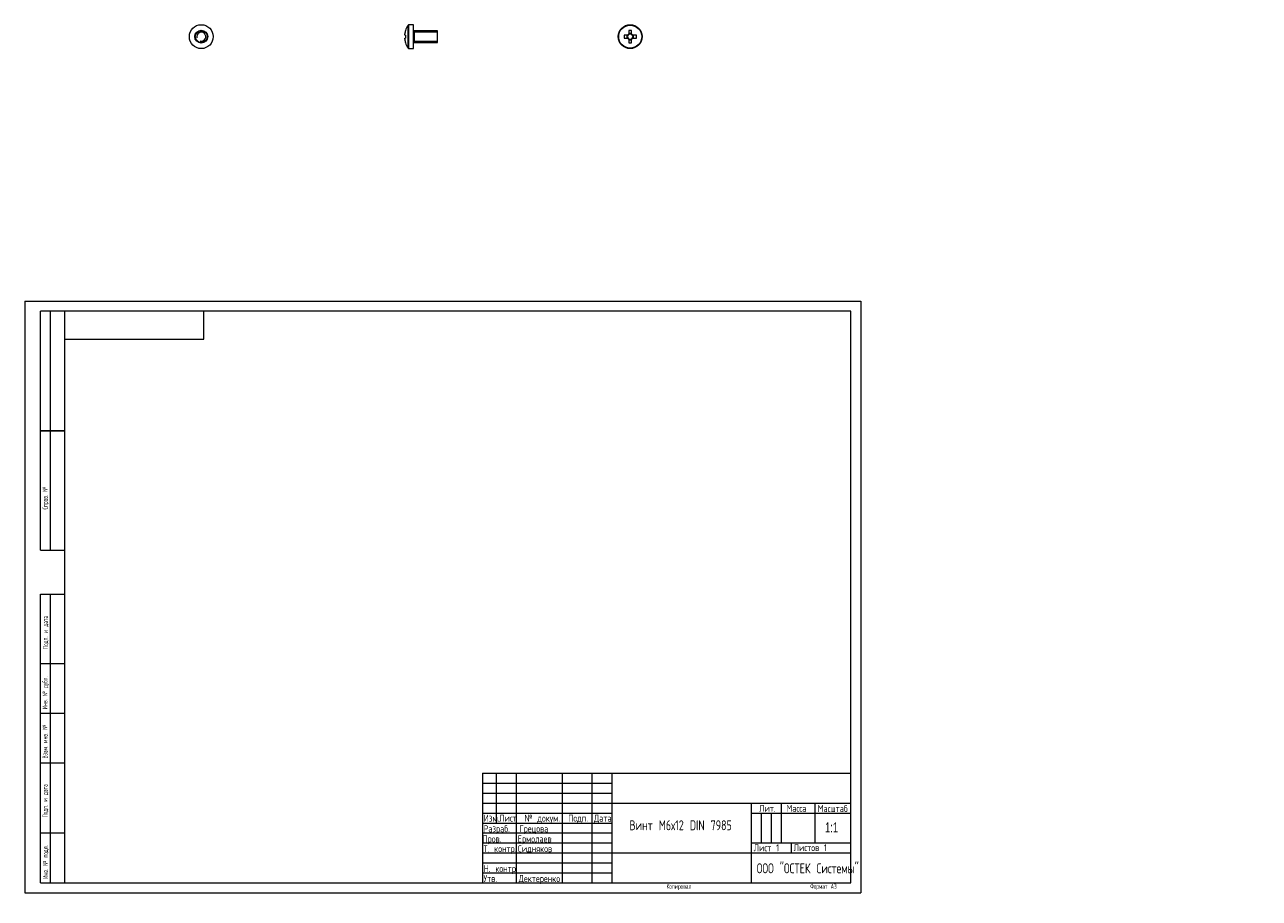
# Model space of a CAD drawing. Header units: millimetres. Extents: x 0 to 620, y -3 to 436.
import ezdxf

# ---------------------------------------------------------------- set-up
doc = ezdxf.new("R2010")
doc.units = ezdxf.units.MM
doc.layers.add('ОСЕВЫЕ', color=7, linetype='Continuous')
doc.styles.add('SLDTEXTSTYLE0', font='TXT', dxfattribs={"width": 0.7})
doc.styles.add('SLDTEXTSTYLE1', font='TXT', dxfattribs={"width": 0.7, "bigfont": 'bigfont'})
doc.styles.add('SLDTEXTSTYLE2', font='TXT', dxfattribs={"width": 0.783529, "bigfont": 'bigfont'})
doc.styles.add('SLDTEXTSTYLE3', font='TXT', dxfattribs={"width": 0.605, "bigfont": 'bigfont'})

msp = doc.modelspace()

# ---------------------------------------------------------------- linework, layer by layer
at = {"color": 8, "linetype": 'Continuous', "lineweight": 15}
for p, q in [((192.63, 429.86), (192.63, 435.63)), ((193.07, 429.86), (193.07, 435.86)), ((192.63, 424.09), (192.63, 429.86)), ((193.07, 423.86), (193.07, 429.86)), ((195.65, 432.86), (195.65, 429.86)), ((195.65, 429.86), (195.65, 426.86))]:
    msp.add_line(p, q, dxfattribs=at)
at = {"color": 7, "linetype": 'Continuous', "lineweight": 15}
for p, q in [((195.4, 435.86), (193.07, 435.86)), ((195.4, 429.86), (195.4, 435.86)), ((190.91, 430.57), (190.91, 431.2)), ((191.32, 430.57), (190.91, 430.57)), ((190.91, 428.52), (190.91, 429.15)), ((190.91, 429.15), (191.32, 429.15)), ((195.4, 423.86), (195.4, 429.86)), ((207.4, 432.86), (195.65, 432.86)), ((207.4, 429.86), (207.4, 432.86)), ((207.4, 426.86), (207.4, 429.86)), ((302.87, 430.57), (301.11, 430.57)), ((301.11, 429.15), (302.87, 429.15)), ((302.58, 430.57), (302.58, 429.15)), ((303.49, 432.95), (303.49, 431.2)), ((304.91, 431.49), (303.49, 431.49)), ((303.49, 428.52), (303.49, 426.77)), ((303.49, 428.24), (304.91, 428.24)), ((304.91, 431.2), (304.91, 432.95)), ((304.91, 426.77), (304.91, 428.52)), ((307.3, 430.57), (305.54, 430.57)), ((305.54, 429.15), (307.3, 429.15)), ((305.83, 429.15), (305.83, 430.57)), ((193.07, 423.86), (195.4, 423.86)), ((195.65, 426.86), (207.4, 426.86)), ((8, 172), (8, 292)), ((20, 292), (8, 292)), ((8, 172), (8, 292)), ((13, 172), (13, 292)), ((13, 172), (13, 292)), ((20, 292), (20, 5)), ((415, 292), (20, 292)), ((20, 292), (20, 5)), ((90, 278), (90, 292)), ((415, 5), (415, 292)), ((20, 278), (90, 278)), ((8, 232), (20, 232)), ((20, 232), (8, 232)), ((8, 172), (20, 172)), ((8, 5), (8, 150)), ((8, 150), (20, 150)), ((13, 5), (13, 150)), ((20, 115), (8, 115)), ((20, 90), (8, 90)), ((20, 65), (8, 65)), ((230, 60), (415, 60)), ((230, 60), (230, 5)), ((237, 35), (237, 60)), ((247, 60), (247, 5)), ((270, 60), (270, 5)), ((285, 60), (285, 5)), ((295, 60), (295, 5)), ((295, 45), (415, 45)), ((365, 45), (365, 5)), ((380, 45), (380, 25)), ((397, 45), (397, 25)), ((230, 40), (295, 40)), ((365, 40), (415, 40)), ((230, 35), (295, 35)), ((8, 30), (20, 30)), ((365, 25), (415, 25)), ((385, 25), (385, 20)), ((295, 20), (415, 20)), ((8, 5), (20, 5)), ((20, 5), (415, 5))]:
    msp.add_line(p, q, dxfattribs=at)
at = {"color": 7, "linetype": 'Continuous', "lineweight": 0}
for p, q in [((207.4, 432.11), (195.63, 432.11)), ((195.63, 427.61), (207.4, 427.61)), ((195.63, 426.86), (195.63, 426.87)), ((230, 55), (295, 55)), ((230, 50), (295, 50)), ((230, 45), (295, 45)), ((370, 40), (370, 25)), ((375, 40), (375, 25)), ((230, 30), (295, 30)), ((230, 25), (295, 25)), ((230, 20), (295, 20)), ((230, 15), (295, 15)), ((230, 10), (295, 10))]:
    msp.add_line(p, q, dxfattribs=at)
at = {"color": 7, "linetype": 'Continuous', "lineweight": 15, "flags": 128}
for points in [[(191.29, 432.96), (191.29, 432.96), (191.3, 432.96), (191.31, 432.96), (191.32, 432.95)], [(191.32, 426.77), (191.31, 426.76), (191.3, 426.76), (191.29, 426.76), (191.29, 426.76)]]:
    msp.add_lwpolyline(points, dxfattribs=at)
at = {"color": 7, "linetype": 'Continuous', "lineweight": 0, "flags": 128}
msp.add_lwpolyline([(195.63, 426.87), (195.63, 426.91), (195.63, 426.97), (195.63, 427.05), (195.63, 427.16), (195.63, 427.28), (195.63, 427.43), (195.63, 427.6), (195.63, 427.79), (195.63, 427.99), (195.63, 428.21), (195.63, 428.44), (195.63, 428.68), (195.63, 428.93), (195.63, 429.19), (195.63, 429.46), (195.63, 429.73), (195.63, 429.99), (195.63, 430.26), (195.63, 430.53), (195.63, 430.79), (195.63, 431.04), (195.63, 431.28), (195.63, 431.51), (195.63, 431.73), (195.63, 431.93), (195.63, 432.12), (195.63, 432.29), (195.63, 432.44), (195.63, 432.56), (195.63, 432.67), (195.63, 432.75), (195.63, 432.81), (195.63, 432.85), (195.63, 432.86)], dxfattribs=at)
at = {"color": 7, "linetype": 'Continuous', "lineweight": 15}
for centre, radius in [((88.72, 429.86), 6), ((304.2, 429.86), 6), ((304.2, 429.86), 5.77), ((88.72, 429.86), 3.25), ((88.72, 429.86), 3)]:
    msp.add_circle(centre, radius, dxfattribs=at)
for centre, radius, start, end in [((200.8, 429.86), 10, 144.74847, 161.91806), ((193.07, 435.32), 0.54, 90, 144.74847), ((200.8, 429.86), 9.97, 161.93951, 172.29334), ((200.8, 429.86), 9.97, 187.70666, 198.06049), ((202.34, 429.86), 11.05, 176.31612, 183.68388), ((195.65, 433.11), 0.25, 180, 270), ((323.24, 429.86), 22.14, 178.16258, 181.83742), ((304.2, 429.86), 1.51, 117.9589, 152.0411), ((304.2, 429.86), 1.51, 207.9589, 242.0411), ((304.2, 429.86), 1.28, 146.32572, 213.67428), ((304.2, 429.86), 1.28, 123.67428, 146.32572), ((304.2, 429.86), 1.28, 213.67428, 236.32572), ((304.2, 410.82), 22.14, 88.16258, 91.83742), ((304.2, 429.86), 1.28, 56.32572, 123.67428), ((304.2, 429.86), 1.28, 236.32572, 303.67428), ((304.2, 429.86), 1.51, 27.9589, 62.0411), ((304.2, 429.86), 1.28, 33.67428, 56.32572), ((304.2, 429.86), 1.51, 297.9589, 332.0411), ((304.2, 429.86), 1.28, 303.67428, 326.32572), ((304.2, 429.86), 1.28, 326.32572, 33.67428), ((285.17, 429.86), 22.14, 358.16258, 1.83742), ((200.8, 429.86), 10, 198.08194, 215.25153), ((193.07, 424.4), 0.54, 215.25153, 270), ((195.65, 426.61), 0.25, 90, 180), ((304.2, 448.9), 22.14, 268.16258, 271.83742)]:
    msp.add_arc(centre, radius, start, end, dxfattribs=at)
at = {"color": 7, "linetype": 'Continuous', "lineweight": 0}
msp.add_arc((88.72, 429.86), 2.25, 255, 195, dxfattribs=at)
at = {"color": 7, "linetype": 'Continuous', "lineweight": 15}
for points in [[(302.87, 430.57), (302.96, 430.57), (303.05, 430.57), (303.14, 430.57)], [(302.87, 429.15), (302.96, 429.15), (303.05, 429.15), (303.14, 429.15)], [(303.49, 431.2), (303.49, 431.11), (303.49, 431.02), (303.49, 430.93)], [(303.49, 428.52), (303.49, 428.61), (303.49, 428.7), (303.49, 428.79)], [(304.91, 431.2), (304.91, 431.11), (304.91, 431.02), (304.91, 430.93)], [(304.91, 428.52), (304.91, 428.61), (304.91, 428.7), (304.91, 428.79)], [(305.54, 430.57), (305.45, 430.57), (305.36, 430.57), (305.27, 430.57)], [(305.54, 429.15), (305.45, 429.15), (305.36, 429.15), (305.27, 429.15)]]:
    msp.add_open_spline(points, degree=3, dxfattribs=at)
at = {"layer": 'ОСЕВЫЕ', "lineweight": 0}
for p, q in [((0, 297), (420, 297)), ((0, 297), (0, 0)), ((420, 297), (420, 0)), ((0, 0), (420, 0))]:
    msp.add_line(p, q, dxfattribs=at)

# ---------------------------------------------------------------- texts
at = {"color": 7, "linetype": 'Continuous', "lineweight": 0, "char_height": 2.5, "attachment_point": 1, "rotation": 90, "style": 'SLDTEXTSTYLE3'}
for s, insert in [('\\M+18452\\M+18481\\M+18482\\M+18470\\M+18472. \\M+18782', (9, 192.45)), ('\\M+18450\\M+18480\\M+18474\\M+18481. \\M+18479 \\M+18474\\M+18470\\M+18484\\M+18470', (9.14, 122.3)), ('\\M+18449\\M+1847E\\M+18472. \\M+18782 \\M+18474\\M+18485\\M+18471\\M+1847C.', (8.95, 92.12)), ('\\M+18442\\M+18478\\M+18470\\M+1847D. \\M+18479\\M+1847E\\M+18472. \\M+18782', (8.97, 67.4)), ('\\M+18450\\M+18480\\M+18474\\M+18481. \\M+18479 \\M+18474\\M+18470\\M+18484\\M+18470', (8.99, 37.79)), ('\\M+18449\\M+1847E\\M+18472. \\M+18782 \\M+18481\\M+18480\\M+18474\\M+1847C.', (9.15, 6.96))]:
    msp.add_mtext(s, dxfattribs=dict(at, insert=insert))
at = {"color": 7, "linetype": 'Continuous', "lineweight": 0}
for s, insert, char_height, attachment_point, style in [('\\M+1844C\\M+18479\\M+18484.', (369.01, 44.12), 3.5, 1, 'SLDTEXTSTYLE1'), ('\\M+1844D\\M+18470\\M+18483\\M+18483\\M+18470', (382.76, 44.12), 3.5, 1, 'SLDTEXTSTYLE1'), ('\\M+1844D\\M+18470\\M+18483\\M+1848A\\M+18484\\M+18470\\M+18471', (398.43, 44.02), 3.5, 1, 'SLDTEXTSTYLE1'), ('\\M+18449\\M+18478\\M+1847D.', (230.54, 39.16), 3.5, 1, 'SLDTEXTSTYLE2'), ('\\M+1844C\\M+18479\\M+18483\\M+18484', (238.39, 39.22), 3.5, 1, 'SLDTEXTSTYLE1'), ('\\M+18782 \\M+18474\\M+18480\\M+1847B\\M+18485\\M+1847D.', (251.12, 39.19), 3.5, 1, 'SLDTEXTSTYLE1'), ('\\M+18450\\M+18480\\M+18474\\M+18481.', (273.04, 39.19), 3.5, 1, 'SLDTEXTSTYLE1'), ('\\M+18444\\M+18470\\M+18484\\M+18470', (285.97, 39.19), 3.5, 1, 'SLDTEXTSTYLE1'), ('\\M+18451\\M+18470\\M+18478\\M+18482\\M+18470\\M+18471.', (230.52, 33.89), 3.5, 1, 'SLDTEXTSTYLE1'), ('\\M+18443\\M+18482\\M+18475\\M+18488\\M+18480\\M+18472\\M+18470', (248.5, 33.89), 3.5, 1, 'SLDTEXTSTYLE1'), ('\\M+18442\\M+18479\\M+1847E\\M+18484 \\M+1844D6\\M+1848712 DIN 7985', (329.55, 36.38), 5, 2, 'SLDTEXTSTYLE1'), ('1:1', (405.36, 35.27), 5, 2, 'SLDTEXTSTYLE0'), ('\\M+18450\\M+18482\\M+18480\\M+18472.', (229.98, 28.79), 3.5, 1, 'SLDTEXTSTYLE1'), ('\\M+18445\\M+18482\\M+1847D\\M+18480\\M+1847C\\M+18470\\M+18475\\M+18472', (247.68, 28.79), 3.5, 1, 'SLDTEXTSTYLE1'), ('\\M+18453. \\M+1847B\\M+18480\\M+1847E\\M+18484\\M+18482.', (230.5, 23.86), 3.5, 1, 'SLDTEXTSTYLE1'), ('\\M+18452\\M+18479\\M+18474\\M+1847E\\M+18491\\M+1847B\\M+18480\\M+18472', (247.78, 23.86), 3.5, 1, 'SLDTEXTSTYLE1'), ('\\M+1844C\\M+18479\\M+18483\\M+18484 1', (366.24, 24.32), 3.5, 1, 'SLDTEXTSTYLE1'), ('\\M+1844C\\M+18479\\M+18483\\M+18484\\M+18480\\M+18472 1', (386.3, 24.37), 3.5, 1, 'SLDTEXTSTYLE1'), ('\\M+1844E. \\M+1847B\\M+18480\\M+1847E\\M+18484\\M+18482.', (230.56, 13.88), 3.5, 1, 'SLDTEXTSTYLE1'), ('\\M+1844F\\M+1844F\\M+1844F "\\M+1844F\\M+18452\\M+18453\\M+18445\\M+1844B \\M+18452\\M+18479\\M+18483\\M+18484\\M+18475\\M+1847D\\M+1848D"', (367.78, 14.76), 5, 1, 'SLDTEXTSTYLE1'), ('\\M+18454\\M+18484\\M+18472.', (230.55, 8.86), 3.5, 1, 'SLDTEXTSTYLE1'), ('\\M+18444\\M+18475\\M+1847B\\M+18484\\M+18475\\M+18482\\M+18475\\M+1847E\\M+1847B\\M+18480', (248.18, 8.86), 3.5, 1, 'SLDTEXTSTYLE1'), ('\\M+1844B\\M+18480\\M+18481\\M+18479\\M+18482\\M+18480\\M+18472\\M+18470\\M+1847C', (322.46, 4.47), 2.5, 1, 'SLDTEXTSTYLE3'), ('\\M+18455\\M+18480\\M+18482\\M+1847D\\M+18470\\M+18484 \\M+184403', (394.63, 4.48), 2.5, 1, 'SLDTEXTSTYLE3')]:
    msp.add_mtext(s, dxfattribs=dict(at, insert=insert, char_height=char_height, attachment_point=attachment_point, style=style))

doc.saveas('drawing.dxf')
